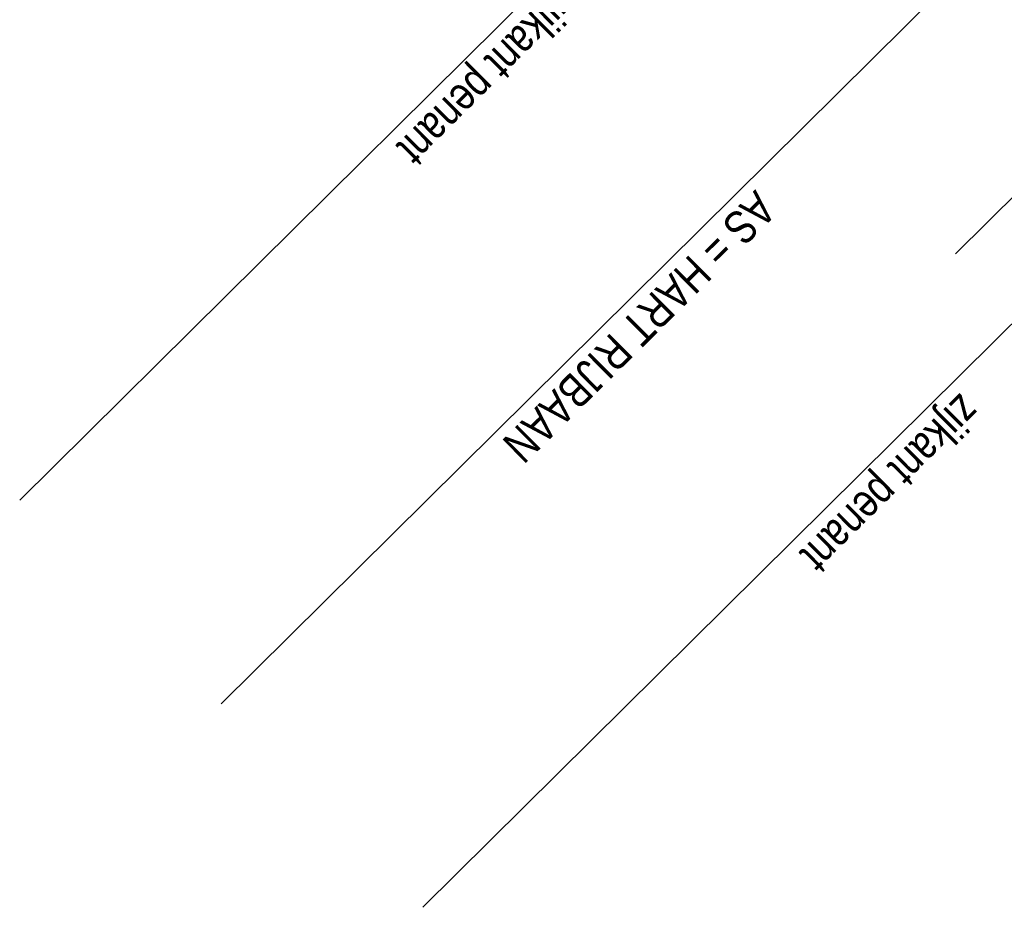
# Model space of a CAD drawing. Header units: metres. Extents: x 135839.8 to 135883.6, y 458209 to 458254.1.
# Tile 1 of 18: x 135839.8 to 135854.6, y 458220.8 to 458234.2. Entities that reach past the tile are written whole.
import ezdxf

# ---------------------------------------------------------------- set-up
doc = ezdxf.new("R2010")
doc.units = ezdxf.units.M
doc.header["$MEASUREMENT"] = 0
doc.layers.get('Defpoints').update_dxf_attribs({"color": 251, "lineweight": 5})
doc.styles.add('02_100', font='arial.ttf', dxfattribs={"width": 0.8, "height": 250})

msp = doc.modelspace()

# ---------------------------------------------------------------- linework, layer by layer
at = {"layer": 'Defpoints'}
for points in [[(135867.152, 458254.05), (135839.757, 458226.914)], [(135870.196, 458250.978), (135842.8, 458223.841)], [(135873.239, 458247.905), (135845.844, 458220.768)], [(135853.883, 458230.632), (135862.125, 458238.796)]]:
    msp.add_lwpolyline(points, dxfattribs=at)

# ---------------------------------------------------------------- texts
at = {"layer": 'Defpoints', "style": '02_100', "width": 0.8}
for s, p in [('zijkant penant', (135847.871, 458234.693)), ('AS = HART RIJBAAN', (135850.862, 458231.612)), ('zijkant penant', (135853.958, 458228.548))]:
    msp.add_text(s, height=0.5, rotation=224.7283, dxfattribs=at).set_placement(p)

doc.saveas('drawing.dxf')
